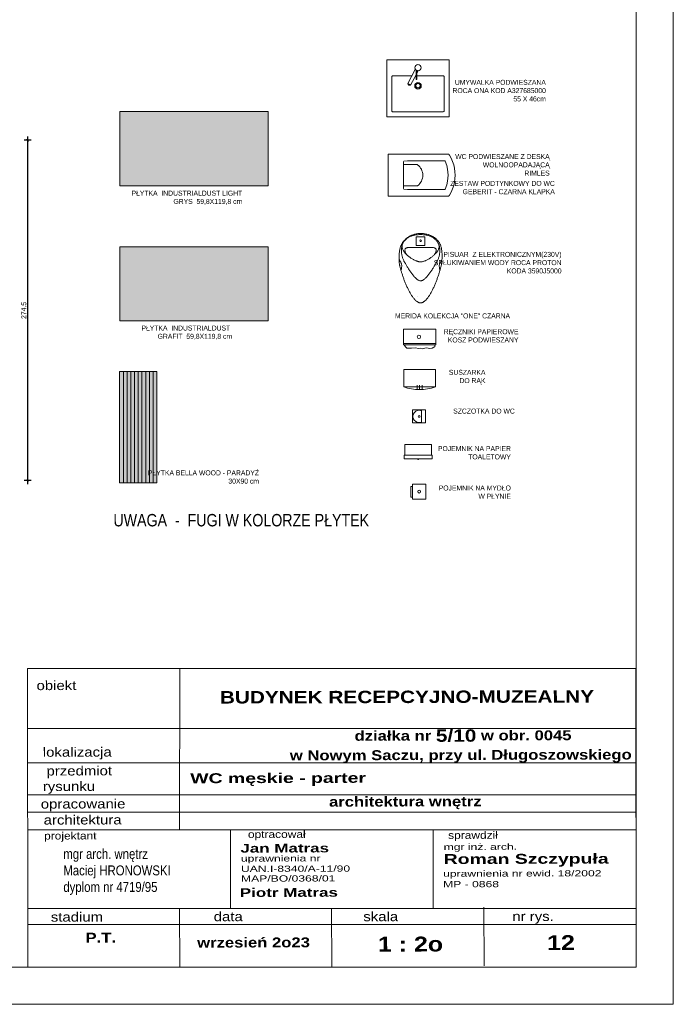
# Model space of a CAD drawing. Header units: millimetres. Extents: x -9038497 to 54128, y -10570064 to 59476.
# Tile 119 of 135: x 49013 to 49540, y 21463 to 22257. Entities that reach past the tile are written whole.
import ezdxf

# ---------------------------------------------------------------- set-up
doc = ezdxf.new("R2010")
doc.units = ezdxf.units.MM
doc.header["$LTSCALE"] = 0.8
doc.header["$PDMODE"] = 2
for name, color, linetype, lineweight in [('0 proj_widok widok widok', 7, 'Continuous', 0), ('0 proj_wyposażenie sanitarne', 40, 'Continuous', 18), ('OPIS', 122, 'Continuous', 18), ('proj_opis 0.30', 120, 'Continuous', 30), ('SPRZĘT', 71, 'Continuous', 20), ('WYPOSAZENIE_SANITARNE', 2, 'Continuous', 20), ('X proj_wyposażenie sanitarne', 40, 'Continuous', 18)]:
    doc.layers.add(name, color=color, linetype=linetype, lineweight=lineweight)
doc.layers.add('1', color=7, linetype='Continuous')
doc.layers.add('MURY', color=1, linetype='Continuous')
doc.styles.add('arial', font='arial.ttf', dxfattribs={"height": 14})
doc.styles.add('ARIAL_WYM50', font='arial.ttf', dxfattribs={"height": 15})
doc.styles.add('courier', font='stylu.ttf')
doc.styles.add('WYMIAR-20', font='ARIALN.TTF', dxfattribs={"height": 4})
doc.styles.add('WYMIAR-50', font='ARIALN.TTF', dxfattribs={"height": 10})
doc.dimstyles.new('SKALA-20', dxfattribs={"dimscale": 2, "dimtxt": 2, "dimasz": 1, "dimexe": 1.5, "dimexo": 1.5, "dimgap": 0.6, "dimtad": 1, "dimdec": 1, "dimrnd": 0.5, "dimdsep": 46, "dimtxsty": 'WYMIAR-20', "dimblk": 'ARCHTICK', "dimcen": 1.2, "dimdle": 1.5, "dimclrd": 256, "dimclre": 256, "dimclrt": 256, "dimadec": 0, "dimazin": 0, "dimtfac": 0.5, "dimtdec": 1, "dimtix": 1, "dimtmove": 2, "dimatfit": 3, "dimfxl": 2, "dimfxlon": 1, "dimtolj": 1, "dimarcsym": 0})

# ---------------------------------------------------------------- blocks, each defined once
blk = doc.blocks.new('_ArchTick')
at = {"color": 0, "linetype": 'ByBlock', "const_width": 0.15}
blk.add_lwpolyline([(-0.5, -0.5), (0.5, 0.5)], dxfattribs=at)
blk = doc.blocks.new('*D2551')
at = {"layer": '0 proj_widok widok widok', "lineweight": -2, "transparency": 16777216}
for p, q in [((49021.67, 22159.75), (49016.06, 22159.75)), ((49019.06, 21882.25), (49019.06, 22162.75)), ((49021.67, 21885.25), (49016.06, 21885.25))]:
    blk.add_line(p, q, dxfattribs=at)
at = {"layer": 'Defpoints', "color": 0, "lineweight": 0, "transparency": 16777216}
for p in [(49019.06, 22159.75), (49024.67, 22159.75), (49024.67, 21885.25)]:
    blk.add_point(p, dxfattribs=at)
at = {"layer": '0 proj_widok widok widok', "lineweight": -2, "transparency": 16777216, "xscale": 2, "yscale": 2, "zscale": 2}
for p, rotation in [((49019.06, 22159.75), 90), ((49019.06, 21885.25), 270)]:
    blk.add_blockref('_ArchTick', p, dxfattribs=dict(at, rotation=rotation))
at = {"layer": '0 proj_widok widok widok', "lineweight": 0, "transparency": 16777216, "insert": (49015.82, 22022.5), "char_height": 4, "attachment_point": 5, "rotation": 90, "style": 'WYMIAR-20'}
blk.add_mtext('\\A1;274.5', dxfattribs=at)
blk = doc.blocks.new('G$CC161A1DE')
at = {"layer": 'OPIS', "width": 743.088, "attachment_point": 1, "rotation": 0.1544, "style": 'courier'}
for s, insert, char_height in [('{\\W1.4;\\fArial|b0|i0|c238|p34;\\H0.555556x;mgr inż. arch.\\P\\fArial|b1|i0|c238|p34;\\H1.599999x;Roman Szczypuła}', (0.9, 70.4), 18), ('{\\fArial|b0|i0|c238|p34;\\W1.4;uprawnienia nr ewid. 18/2002}', (0, 27.2), 10), ('{\\fArial|b0|i0|c238|p34;\\W1.4;MP - 0868}', (0, 10.1), 10)]:
    blk.add_mtext(s, dxfattribs=dict(at, insert=insert, char_height=char_height))
blk = doc.blocks.new('G$C0830A37A')
at = {"layer": 'OPIS', "width": 743.088, "attachment_point": 1, "rotation": 0.1544, "style": 'courier'}
for s, insert, char_height in [('{\\W1.4;\\fArial|b1|i0|c238|p34;Jan Matras}', (0, 61.1), 14), ('{\\fArial|b0|i0|c238|p34;\\W1.4;uprawnienia nr\\PUAN.I-8340/A-11/90}', (0.9, 42.6), 10), ('{\\fArial|b0|i0|c238|p34;\\W1.4;MAP/BO/0368/01}', (1.1, 10.2), 10)]:
    blk.add_mtext(s, dxfattribs=dict(at, insert=insert, char_height=char_height))
blk = doc.blocks.new('poj na ręczniki')
at = {"layer": 'WYPOSAZENIE_SANITARNE'}
for p, q in [((1383.47, 3156.04), (1383.47, 3168.54)), ((1409.47, 3168.54), (1383.47, 3168.54)), ((1409.47, 3168.54), (1409.47, 3156.04)), ((1409.47, 3157.04), (1383.47, 3157.04)), ((1409.47, 3156.04), (1383.47, 3156.04)), ((1384.14, 3156.04), (1385.07, 3154.41)), ((1385.07, 3154.41), (1386.05, 3153.33)), ((1386.05, 3153.33), (1388.25, 3153.43)), ((1388.25, 3153.43), (1390.01, 3153.24)), ((1390.01, 3153.24), (1392.85, 3153.68)), ((1392.85, 3153.68), (1395.74, 3153.19)), ((1395.74, 3153.19), (1397.5, 3153.24)), ((1397.5, 3153.24), (1398.77, 3152.89)), ((1398.77, 3152.89), (1401.71, 3153.63)), ((1401.71, 3153.63), (1403.47, 3153.43)), ((1403.47, 3153.43), (1404.84, 3152.94)), ((1404.84, 3152.94), (1406.55, 3153.24)), ((1406.55, 3153.24), (1407.88, 3154.02)), ((1407.88, 3154.02), (1408.8, 3154.36)), ((1408.8, 3154.36), (1408.8, 3156.04))]:
    blk.add_line(p, q, dxfattribs=at)
blk.add_circle((1395.93, 3162.48), 1.35, dxfattribs=at)
blk = doc.blocks.new('szczotka wc rz')
at = {"layer": '0 proj_wyposażenie sanitarne', "lineweight": 0}
blk.add_line((-2549.15, 1881.62), (-2538.65, 1881.62), dxfattribs=at)
blk.add_lwpolyline([(-2549.15, 1878.41), (-2538.65, 1878.41), (-2538.65, 1888.91), (-2549.15, 1888.91)], close=True, dxfattribs=at)
blk.add_circle((-2543.99, 1883.55), 0.71, dxfattribs=at)
blk.add_arc((-2543.99, 1883.55), 5, 337.2512, 202.7488, dxfattribs=at)
blk = doc.blocks.new('poj na papier toal. bok')
at = {"layer": '0 proj_wyposażenie sanitarne', "lineweight": 0}
for p, q in [((-2521.1, 1876.23), (-2521.1, 1854.74)), ((-2512.6, 1876.23), (-2521.1, 1876.23)), ((-2512.6, 1876.83), (-2509.6, 1876.83)), ((-2512.6, 1876.83), (-2512.6, 1854.23)), ((-2509.6, 1876.83), (-2509.6, 1854.23)), ((-2512.6, 1854.74), (-2521.1, 1854.74)), ((-2512.6, 1854.23), (-2509.6, 1854.23))]:
    blk.add_line(p, q, dxfattribs=at)
blk.add_lwpolyline([(-2509.05, 1865.81), (-2509.6, 1865.81), (-2509.6, 1865.25), (-2509.05, 1865.25)], close=True, dxfattribs=at)
blk = doc.blocks.new('poj na mydło rz')
at = {"layer": '0 proj_wyposażenie sanitarne', "lineweight": 0}
for p, q in [((-2387.64, 1982.05), (-2399.64, 1982.05)), ((-2399.64, 1971.05), (-2399.64, 1982.05)), ((-2387.64, 1971.05), (-2387.64, 1982.05)), ((-2399.64, 1971.05), (-2387.64, 1971.05))]:
    blk.add_line(p, q, dxfattribs=at)
blk.add_lwpolyline([(-2397.85, 1971.05), (-2389.12, 1971.05), (-2389.12, 1969.84), (-2397.85, 1969.84)], close=True, dxfattribs=at)
blk.add_circle((-2393.64, 1976.55), 1.18, dxfattribs=at)
blk = doc.blocks.new('roca gap wc rzut')
at = {"layer": '0 proj_wyposażenie sanitarne'}
for p, q in [((-830.27, 29352.38), (-864.27, 29352.38)), ((-858.58, 29339.65), (-858.77, 29336.95)), ((-858.13, 29339.94), (-858.58, 29339.65)), ((-856.96, 29340.08), (-858.13, 29339.94)), ((-847.27, 29340.08), (-856.96, 29340.08)), ((-847.27, 29340.08), (-837.58, 29340.08)), ((-837.58, 29340.08), (-836.4, 29339.94)), ((-836.4, 29339.94), (-835.95, 29339.65)), ((-835.95, 29339.65), (-835.77, 29336.95)), ((-858.77, 29306.54), (-858.65, 29306.44)), ((-858.65, 29306.44), (-855.16, 29305)), ((-855.16, 29305), (-852.04, 29304.45)), ((-852.04, 29304.45), (-847.27, 29304.14)), ((-842.5, 29304.45), (-847.27, 29304.14)), ((-839.38, 29305), (-842.5, 29304.45)), ((-835.89, 29306.44), (-839.38, 29305)), ((-835.77, 29306.54), (-835.89, 29306.44))]:
    blk.add_line(p, q, dxfattribs=at)
for points in [[(-864.27, 29352.38), (-864.27, 29303.49)], [(-830.27, 29303.49), (-830.27, 29352.38)], [(-855.77, 29340.08), (-855.77, 29328.69)], [(-838.77, 29328.69), (-838.77, 29340.08)], [(-858.77, 29336.95), (-858.77, 29306.54)], [(-835.77, 29306.54), (-835.77, 29336.95)], [(-864.27, 29303.49), (-863.71, 29303.13), (-863.38, 29302.94), (-860.95, 29301.6), (-858.35, 29300.48), (-855.63, 29299.58), (-852.88, 29298.95), (-850.08, 29298.56), (-847.27, 29298.43), (-844.45, 29298.56), (-841.65, 29298.95), (-838.9, 29299.58), (-836.19, 29300.48), (-833.59, 29301.6), (-831.15, 29302.94), (-830.83, 29303.13), (-830.27, 29303.49)]]:
    blk.add_lwpolyline(points, dxfattribs=at)
blk.add_arc((-847.27, 29335.2), 10.7, 217.41908, 322.58092, dxfattribs=at)
blk = doc.blocks.new('bat um nowa r')
at = {"layer": 'X proj_wyposażenie sanitarne'}
for p, q in [((639.23, 2712.86), (633.13, 2701.38)), ((639.85, 2708.48), (635.43, 2700.16)), ((639.23, 2712.86), (641.53, 2711.64)), ((639.86, 2712.16), (639.83, 2704.66)), ((640.56, 2711.78), (640.53, 2704.66)), ((641.53, 2711.64), (640.55, 2709.81)), ((639.83, 2705.16), (640.53, 2705.16)), ((639.83, 2704.66), (640.53, 2704.66))]:
    blk.add_line(p, q, dxfattribs=at)
blk.add_circle((641.38, 2714.14), 2.5, dxfattribs=at)
for centre, radius, start, end in [((634.77, 2701.7), 1.67, 190.98844, 293.01903), ((632.83, 2698.06), 3.34, 39.08126, 84.92621)]:
    blk.add_arc(centre, radius, start, end, dxfattribs=at)
blk = doc.blocks.new('twins50rz')
at = {"layer": '0 proj_wyposażenie sanitarne'}
for p, q in [((3839.05, 879.97), (3889.05, 879.97)), ((3839.05, 833.97), (3839.05, 879.97)), ((3889.05, 879.97), (3889.05, 833.97)), ((3843.05, 838.5), (3843.05, 866.45)), ((3843.62, 866.97), (3859.12, 866.97)), ((3862.06, 866.97), (3862.51, 866.97)), ((3863.21, 866.97), (3884.47, 866.97)), ((3885.05, 866.39), (3885.05, 838.56)), ((3889.05, 833.97), (3839.05, 833.97)), ((3884.46, 837.97), (3843.63, 837.97))]:
    blk.add_line(p, q, dxfattribs=at)
for radius in [2.64, 1.82]:
    blk.add_circle((3864.05, 858.97), radius, dxfattribs=at)
for centre, start, end in [((3843.63, 866.39), 89.24141, 185.99177), ((3884.46, 866.39), 0, 90.75859), ((3843.63, 838.56), 174.00823, 270), ((3884.46, 838.56), 270, 0)]:
    blk.add_arc(centre, 0.586, start, end, dxfattribs=at)
at = {"layer": 'SPRZĘT'}
blk.add_blockref('bat um nowa r', (3222.66, -1840.67), dxfattribs=at)
blk = doc.blocks.new('bide NOVA front')
at = {"layer": '0 proj_wyposażenie sanitarne', "lineweight": 18}
blk.add_line((2786.67, 1244.76), (2786.67, 1244.76), dxfattribs=at)
for points in [[(2784.45, 1239.49), (2784.11, 1239.51), (2783.77, 1239.56), (2783.43, 1239.64), (2783.08, 1239.75), (2782.74, 1239.89), (2782.4, 1240.07), (2782.05, 1240.27), (2781.71, 1240.49), (2781.37, 1240.75), (2781.02, 1241.03), (2780.68, 1241.34), (2780.34, 1241.67), (2780, 1242.02), (2779.66, 1242.39), (2779.32, 1242.79), (2778.98, 1243.21), (2778.65, 1243.65), (2778.31, 1244.11), (2777.98, 1244.58), (2777.65, 1245.07), (2777.32, 1245.58), (2777, 1246.11), (2776.67, 1246.65), (2776.35, 1247.2), (2776.03, 1247.77), (2775.72, 1248.35), (2775.4, 1248.94), (2775.1, 1249.54), (2774.79, 1250.15), (2774.49, 1250.77), (2774.19, 1251.4), (2773.9, 1252.03), (2773.61, 1252.67), (2773.32, 1253.32), (2773.04, 1253.97), (2772.76, 1254.62), (2772.49, 1255.28), (2772.22, 1255.94), (2771.96, 1256.6), (2771.7, 1257.26), (2771.45, 1257.92), (2771.2, 1258.57), (2770.96, 1259.23), (2770.73, 1259.88), (2770.5, 1260.53), (2770.28, 1261.17), (2770.06, 1261.81), (2769.85, 1262.44), (2769.65, 1263.07), (2769.45, 1263.68), (2769.26, 1264.29), (2769.08, 1264.88), (2768.91, 1265.47), (2768.74, 1266.04), (2768.58, 1266.6), (2768.43, 1267.15), (2768.28, 1267.68), (2768.15, 1268.2), (2768.02, 1268.7), (2767.9, 1269.19), (2767.79, 1269.66), (2767.69, 1270.1), (2767.6, 1270.53), (2767.51, 1270.94), (2767.44, 1271.33), (2767.38, 1271.7), (2767.32, 1272.04), (2767.27, 1272.36), (2767.24, 1272.65), (2767.21, 1272.92), (2767.2, 1273.16), (2767.19, 1273.38), (2767.19, 1273.38), (2767.19, 1273.94), (2767.19, 1274.51), (2767.18, 1275.09), (2767.17, 1275.68), (2767.16, 1276.28), (2767.15, 1276.88), (2767.15, 1277.49), (2767.15, 1278.1), (2767.16, 1278.72), (2767.18, 1279.34), (2767.21, 1279.97), (2767.25, 1280.6), (2767.31, 1281.23), (2767.38, 1281.86), (2767.47, 1282.5), (2767.58, 1283.13), (2767.72, 1283.76), (2767.87, 1284.4), (2768.05, 1285.03), (2768.26, 1285.66), (2768.49, 1286.28), (2768.66, 1286.67), (2768.84, 1287.06), (2769.04, 1287.45), (2769.25, 1287.84), (2769.49, 1288.22), (2769.74, 1288.61), (2770.01, 1289), (2770.3, 1289.38), (2770.61, 1289.75), (2770.93, 1290.13), (2771.28, 1290.49), (2771.64, 1290.85), (2772.02, 1291.2), (2772.42, 1291.55), (2772.84, 1291.88), (2773.27, 1292.21), (2773.73, 1292.53), (2774.2, 1292.83), (2774.7, 1293.12), (2775.21, 1293.4), (2775.74, 1293.67), (2776.3, 1293.92), (2776.87, 1294.15), (2777.46, 1294.37), (2778.07, 1294.57), (2778.7, 1294.76), (2779.35, 1294.92), (2780.02, 1295.07), (2780.7, 1295.19), (2781.41, 1295.3), (2782.14, 1295.38), (2782.89, 1295.44), (2783.66, 1295.48), (2784.45, 1295.49), (2785.22, 1295.48), (2785.96, 1295.44), (2786.69, 1295.37), (2787.4, 1295.28), (2788.09, 1295.16), (2788.76, 1295.02), (2789.42, 1294.86), (2790.05, 1294.68), (2790.67, 1294.48), (2791.26, 1294.25), (2791.84, 1294.01), (2792.4, 1293.76), (2792.95, 1293.48), (2793.47, 1293.2), (2793.98, 1292.89), (2794.46, 1292.58), (2794.93, 1292.25), (2795.39, 1291.91), (2795.82, 1291.56), (2796.24, 1291.2), (2796.63, 1290.84), (2797.01, 1290.46), (2797.38, 1290.08), (2797.72, 1289.7), (2798.05, 1289.31), (2798.36, 1288.92), (2798.66, 1288.52), (2798.93, 1288.12), (2799.19, 1287.73), (2799.43, 1287.33), (2799.66, 1286.94), (2799.87, 1286.54), (2800.06, 1286.16), (2800.23, 1285.77), (2800.39, 1285.4), (2800.63, 1284.77), (2800.83, 1284.14), (2801.01, 1283.51), (2801.17, 1282.88), (2801.3, 1282.24), (2801.41, 1281.61), (2801.51, 1280.97), (2801.58, 1280.34), (2801.64, 1279.71), (2801.68, 1279.08), (2801.71, 1278.46), (2801.73, 1277.83), (2801.74, 1277.21), (2801.74, 1276.6), (2801.74, 1275.99), (2801.73, 1275.39), (2801.72, 1274.79), (2801.71, 1274.21), (2801.7, 1273.63), (2801.7, 1273.05), (2801.69, 1272.49), (2801.69, 1272.27), (2801.67, 1272.03), (2801.65, 1271.76), (2801.61, 1271.46), (2801.56, 1271.14), (2801.51, 1270.8), (2801.44, 1270.43), (2801.36, 1270.04), (2801.28, 1269.63), (2801.18, 1269.2), (2801.08, 1268.76), (2800.96, 1268.29), (2800.84, 1267.8), (2800.71, 1267.3), (2800.57, 1266.79), (2800.43, 1266.26), (2800.27, 1265.71), (2800.11, 1265.15), (2799.93, 1264.58), (2799.76, 1264), (2799.57, 1263.41), (2799.38, 1262.81), (2799.17, 1262.2), (2798.97, 1261.58), (2798.75, 1260.95), (2798.53, 1260.32), (2798.3, 1259.69), (2798.07, 1259.04), (2797.83, 1258.4), (2797.58, 1257.75), (2797.33, 1257.1), (2797.07, 1256.45), (2796.81, 1255.8), (2796.54, 1255.15), (2796.27, 1254.5), (2795.99, 1253.86), (2795.71, 1253.21), (2795.42, 1252.57), (2795.13, 1251.94), (2794.83, 1251.31), (2794.53, 1250.69), (2794.23, 1250.08), (2793.92, 1249.47), (2793.61, 1248.88), (2793.29, 1248.29), (2792.98, 1247.72), (2792.65, 1247.16), (2792.33, 1246.61), (2792, 1246.07), (2791.67, 1245.55), (2791.34, 1245.04), (2791.01, 1244.55), (2790.67, 1244.08), (2790.33, 1243.63), (2789.99, 1243.19), (2789.65, 1242.78), (2789.31, 1242.38), (2788.96, 1242.01), (2788.62, 1241.66), (2788.27, 1241.33), (2787.92, 1241.02), (2787.58, 1240.74), (2787.23, 1240.49), (2786.88, 1240.26), (2786.53, 1240.06), (2786.18, 1239.89), (2785.84, 1239.75), (2785.49, 1239.64), (2785.14, 1239.56), (2784.8, 1239.51), (2784.45, 1239.49)], [(2784.45, 1294.57), (2783.76, 1294.56), (2783.08, 1294.54), (2782.42, 1294.5), (2781.77, 1294.44), (2781.13, 1294.37), (2780.51, 1294.29), (2779.9, 1294.18), (2779.31, 1294.06), (2778.73, 1293.93), (2778.16, 1293.77), (2777.61, 1293.6), (2777.07, 1293.42), (2776.54, 1293.22), (2776.03, 1292.99), (2775.54, 1292.76), (2775.06, 1292.5), (2774.59, 1292.23), (2774.14, 1291.94), (2773.7, 1291.63), (2773.28, 1291.3), (2772.87, 1290.96), (2772.48, 1290.59), (2772.11, 1290.21), (2771.75, 1289.81), (2771.4, 1289.39), (2771.07, 1288.96), (2770.76, 1288.5), (2770.46, 1288.03), (2770.17, 1287.53), (2770.17, 1287.53), (2769.96, 1287.08), (2769.78, 1286.63), (2769.66, 1286.18), (2769.58, 1285.72), (2769.54, 1285.27), (2769.54, 1284.81), (2769.59, 1284.35), (2769.67, 1283.89), (2769.78, 1283.43), (2769.93, 1282.98), (2770.12, 1282.52), (2770.33, 1282.07), (2770.57, 1281.62), (2770.85, 1281.18), (2771.15, 1280.74), (2771.47, 1280.3), (2771.81, 1279.87), (2772.18, 1279.45), (2772.57, 1279.03), (2772.97, 1278.62), (2773.4, 1278.22), (2773.83, 1277.83), (2774.28, 1277.45), (2774.74, 1277.07), (2775.21, 1276.71), (2775.69, 1276.36), (2776.18, 1276.01), (2776.67, 1275.69), (2777.16, 1275.37), (2777.65, 1275.07), (2778.15, 1274.78), (2778.64, 1274.5), (2779.13, 1274.24), (2779.62, 1274), (2780.1, 1273.77), (2780.57, 1273.56), (2781.02, 1273.36), (2781.47, 1273.18), (2781.91, 1273.03), (2782.33, 1272.89), (2782.73, 1272.77), (2783.12, 1272.67), (2783.49, 1272.59), (2783.83, 1272.54), (2784.15, 1272.5), (2784.45, 1272.49), (2784.75, 1272.5), (2785.07, 1272.54), (2785.41, 1272.59), (2785.78, 1272.67), (2786.17, 1272.77), (2786.57, 1272.89), (2786.99, 1273.03), (2787.43, 1273.18), (2787.88, 1273.36), (2788.34, 1273.56), (2788.81, 1273.77), (2789.29, 1274), (2789.77, 1274.24), (2790.27, 1274.5), (2790.76, 1274.78), (2791.26, 1275.07), (2791.75, 1275.37), (2792.25, 1275.69), (2792.74, 1276.01), (2793.23, 1276.36), (2793.71, 1276.71), (2794.18, 1277.07), (2794.64, 1277.45), (2795.09, 1277.83), (2795.53, 1278.22), (2795.95, 1278.62), (2796.36, 1279.03), (2796.75, 1279.45), (2797.11, 1279.87), (2797.46, 1280.3), (2797.79, 1280.74), (2798.09, 1281.18), (2798.36, 1281.62), (2798.6, 1282.07), (2798.82, 1282.52), (2799, 1282.98), (2799.16, 1283.43), (2799.27, 1283.89), (2799.35, 1284.35), (2799.4, 1284.81), (2799.4, 1285.27), (2799.36, 1285.72), (2799.28, 1286.18), (2799.16, 1286.63), (2798.99, 1287.08), (2798.77, 1287.53), (2798.49, 1288.03), (2798.19, 1288.5), (2797.87, 1288.96), (2797.54, 1289.39), (2797.19, 1289.81), (2796.83, 1290.21), (2796.45, 1290.59), (2796.06, 1290.96), (2795.65, 1291.3), (2795.23, 1291.63), (2794.79, 1291.94), (2794.34, 1292.23), (2793.87, 1292.5), (2793.38, 1292.76), (2792.89, 1292.99), (2792.37, 1293.22), (2791.85, 1293.42), (2791.31, 1293.6), (2790.75, 1293.77), (2790.18, 1293.93), (2789.6, 1294.06), (2789, 1294.18), (2788.39, 1294.29), (2787.77, 1294.37), (2787.13, 1294.44), (2786.48, 1294.5), (2785.82, 1294.54), (2785.14, 1294.56)]]:
    blk.add_lwpolyline(points, close=True, dxfattribs=at)
for points in [[(2769.86, 1286.85), (2769.65, 1286.38), (2769.47, 1285.89), (2769.32, 1285.36), (2769.19, 1284.82), (2769.09, 1284.26), (2769.01, 1283.68), (2768.96, 1283.08), (2768.93, 1282.48), (2768.93, 1281.86), (2768.94, 1281.24), (2768.98, 1280.62), (2769.03, 1279.99), (2769.11, 1279.36), (2769.21, 1278.73), (2769.32, 1278.11), (2769.45, 1277.5), (2769.6, 1276.9), (2769.77, 1276.31), (2769.95, 1275.73), (2770.14, 1275.18), (2770.35, 1274.64), (2770.58, 1274.12), (2770.81, 1273.63), (2771.06, 1273.17)], [(2797.84, 1273.17), (2798.09, 1273.63), (2798.32, 1274.12), (2798.54, 1274.64), (2798.75, 1275.18), (2798.95, 1275.73), (2799.13, 1276.31), (2799.3, 1276.9), (2799.44, 1277.5), (2799.58, 1278.11), (2799.69, 1278.73), (2799.79, 1279.36), (2799.86, 1279.99), (2799.92, 1280.62), (2799.96, 1281.24), (2799.97, 1281.86), (2799.96, 1282.48), (2799.94, 1283.08), (2799.88, 1283.68), (2799.81, 1284.26), (2799.7, 1284.82), (2799.58, 1285.36), (2799.42, 1285.89), (2799.24, 1286.38), (2799.04, 1286.85)], [(2773.11, 1278.46), (2772.66, 1279.33), (2772.32, 1280.1), (2772.08, 1280.79), (2771.93, 1281.39), (2771.86, 1281.92), (2771.87, 1282.38), (2771.95, 1282.77), (2772.1, 1283.09), (2772.3, 1283.37), (2772.55, 1283.59), (2772.85, 1283.77), (2773.18, 1283.9), (2773.54, 1284.01), (2773.92, 1284.08), (2774.31, 1284.13), (2774.71, 1284.16), (2775.12, 1284.17), (2775.52, 1284.18)], [(2775.52, 1284.18), (2776.07, 1284.18), (2776.64, 1284.18), (2777.24, 1284.18), (2777.86, 1284.18), (2778.49, 1284.18), (2779.14, 1284.18), (2779.79, 1284.18), (2780.46, 1284.18), (2781.13, 1284.18), (2781.8, 1284.17), (2782.47, 1284.17), (2783.15, 1284.17), (2783.81, 1284.17), (2784.47, 1284.17)], [(2793.43, 1284.18), (2792.87, 1284.18), (2792.3, 1284.18), (2791.7, 1284.18), (2791.08, 1284.18), (2790.45, 1284.18), (2789.81, 1284.18), (2789.15, 1284.18), (2788.49, 1284.18), (2787.82, 1284.18), (2787.14, 1284.17), (2786.47, 1284.17), (2785.8, 1284.17), (2785.13, 1284.17), (2784.47, 1284.17)], [(2795.79, 1278.45), (2796.24, 1279.31), (2796.59, 1280.09), (2796.83, 1280.77), (2796.98, 1281.38), (2797.05, 1281.91), (2797.05, 1282.36), (2796.97, 1282.76), (2796.82, 1283.09), (2796.62, 1283.36), (2796.38, 1283.58), (2796.08, 1283.76), (2795.76, 1283.9), (2795.4, 1284), (2795.02, 1284.08), (2794.63, 1284.13), (2794.23, 1284.15), (2793.82, 1284.17), (2793.43, 1284.18)], [(2767.2, 1274.49), (2767.68, 1273.69), (2768.09, 1273), (2768.44, 1272.39), (2768.73, 1271.84), (2768.97, 1271.35), (2769.15, 1270.88), (2769.27, 1270.43), (2769.35, 1269.97), (2769.39, 1269.48), (2769.38, 1268.94), (2769.33, 1268.35), (2769.25, 1267.67), (2769.13, 1266.89), (2768.98, 1265.99)], [(2771.06, 1273.17), (2771.25, 1272.82), (2771.47, 1272.45), (2771.7, 1272.04), (2771.94, 1271.61), (2772.21, 1271.15), (2772.49, 1270.67), (2772.78, 1270.17), (2773.09, 1269.65), (2773.41, 1269.11), (2773.74, 1268.56), (2774.08, 1268), (2774.43, 1267.43), (2774.8, 1266.86), (2775.17, 1266.28), (2775.55, 1265.7), (2775.94, 1265.12), (2776.34, 1264.54), (2776.74, 1263.97), (2777.14, 1263.41), (2777.55, 1262.85), (2777.97, 1262.31), (2778.38, 1261.79), (2778.8, 1261.28), (2779.22, 1260.79), (2779.65, 1260.32), (2780.07, 1259.87), (2780.49, 1259.46), (2780.9, 1259.07), (2781.32, 1258.71), (2781.73, 1258.38), (2782.14, 1258.1), (2782.54, 1257.84), (2782.94, 1257.63), (2783.33, 1257.47), (2783.71, 1257.34), (2784.08, 1257.27), (2784.45, 1257.24)], [(2784.45, 1257.24), (2784.81, 1257.27), (2785.19, 1257.34), (2785.57, 1257.47), (2785.96, 1257.63), (2786.36, 1257.84), (2786.76, 1258.1), (2787.17, 1258.38), (2787.58, 1258.71), (2787.99, 1259.07), (2788.41, 1259.46), (2788.83, 1259.87), (2789.25, 1260.32), (2789.67, 1260.79), (2790.09, 1261.28), (2790.51, 1261.79), (2790.93, 1262.31), (2791.34, 1262.85), (2791.75, 1263.41), (2792.16, 1263.97), (2792.56, 1264.54), (2792.96, 1265.12), (2793.35, 1265.7), (2793.73, 1266.28), (2794.1, 1266.86), (2794.46, 1267.43), (2794.82, 1268), (2795.16, 1268.56), (2795.49, 1269.11), (2795.81, 1269.65), (2796.12, 1270.17), (2796.41, 1270.67), (2796.69, 1271.15), (2796.95, 1271.61), (2797.2, 1272.04), (2797.43, 1272.45), (2797.64, 1272.82), (2797.84, 1273.17)], [(2801.7, 1274.49), (2801.22, 1273.69), (2800.82, 1273), (2800.48, 1272.39), (2800.2, 1271.84), (2799.99, 1271.35), (2799.83, 1270.88), (2799.72, 1270.43), (2799.66, 1269.97), (2799.65, 1269.48), (2799.68, 1268.94), (2799.74, 1268.35), (2799.84, 1267.67), (2799.96, 1266.89), (2800.11, 1265.99)]]:
    blk.add_lwpolyline(points, dxfattribs=at)
blk = doc.blocks.new('suszarka')
at = {"layer": 'WYPOSAZENIE_SANITARNE', "lineweight": 0}
for p, q in [((1430.7, 3168.03), (1430.7, 3182.03)), ((1430.7, 3182.03), (1456.2, 3182.03)), ((1456.2, 3182.03), (1456.2, 3168.03)), ((1441.45, 3166.33), (1441.45, 3169.5)), ((1443.45, 3166.33), (1443.45, 3169.5)), ((1445.45, 3166.33), (1445.45, 3169.5)), ((1456.2, 3168.03), (1430.7, 3168.03))]:
    blk.add_line(p, q, dxfattribs=at)
blk.add_arc((1443.45, 3204.6), 38.73, 250.77846, 289.22154, dxfattribs=at)

msp = doc.modelspace()

# ---------------------------------------------------------------- hatches: boundary and pattern name
at = {"layer": '0 proj_widok widok widok', "lineweight": 0, "true_color": 0xc7c8ca, "transparency": 33554687}
h = msp.add_hatch(color=9, dxfattribs=at)
h.dxf.hatch_style = 1
h.paths.add_polyline_path([(49213, 22123.05), (49213, 22182.85), (49093.2, 22182.85), (49093.2, 22123.05)])
at = {"layer": '0 proj_widok widok widok', "lineweight": 0, "true_color": 0x636466, "transparency": 33554687}
h = msp.add_hatch(color=251, dxfattribs=at)
h.dxf.hatch_style = 1
h.paths.add_polyline_path([(49093.2, 22073.78), (49093.2, 22013.98), (49213, 22013.98), (49213, 22073.78)])
at = {"layer": '0 proj_widok widok widok', "lineweight": 0, "true_color": 0xf8991e, "transparency": 33554687}
h = msp.add_hatch(color=30, dxfattribs=at)
h.dxf.hatch_style = 1
h.paths.add_polyline_path([(49120.11, 21883.35), (49123.11, 21883.35), (49123.11, 21973.35), (49120.11, 21973.35)])
h.paths.add_polyline_path([(49120.11, 21973.35), (49117.11, 21973.35), (49117.11, 21883.35), (49120.11, 21883.35)])
h.paths.add_polyline_path([(49117.11, 21973.35), (49114.11, 21973.35), (49114.11, 21883.35), (49117.11, 21883.35)])
h.paths.add_polyline_path([(49114.11, 21973.35), (49111.11, 21973.35), (49111.11, 21883.35), (49114.11, 21883.35)])
h.paths.add_polyline_path([(49111.11, 21973.35), (49108.11, 21973.35), (49108.11, 21883.35), (49111.11, 21883.35)])
h.paths.add_polyline_path([(49108.11, 21973.35), (49105.11, 21973.35), (49105.11, 21883.35), (49108.11, 21883.35)])
h.paths.add_polyline_path([(49105.11, 21973.35), (49102.11, 21973.35), (49102.11, 21883.35), (49105.11, 21883.35)])
h.paths.add_polyline_path([(49099.11, 21883.35), (49102.11, 21883.35), (49102.11, 21973.35), (49099.11, 21973.35)])
h.paths.add_polyline_path([(49096.11, 21883.35), (49099.11, 21883.35), (49099.11, 21973.35), (49096.11, 21973.35)])
h.paths.add_polyline_path([(49096.11, 21973.35), (49093.11, 21973.35), (49093.11, 21883.35), (49096.11, 21883.35)])

# ---------------------------------------------------------------- linework, layer by layer
at = {"lineweight": 0, "ltscale": 40}
for p, q in [((49182.39, 21603.26), (49182.39, 21539.8)), ((49345.83, 21603.59), (49345.83, 21540.13))]:
    msp.add_line(p, q, dxfattribs=at)
at = {"layer": '0 proj_widok widok widok', "lineweight": 0}
for p, q in [((49093.2, 22182.85), (49213, 22182.85)), ((49093.2, 22123.05), (49093.2, 22182.85)), ((49213, 22182.85), (49213, 22123.05)), ((49213, 22123.05), (49093.2, 22123.05)), ((49093.2, 22073.78), (49213, 22073.78)), ((49093.2, 22013.98), (49093.2, 22073.78)), ((49213, 22073.78), (49213, 22013.98)), ((49213, 22013.98), (49093.2, 22013.98)), ((49093.11, 21973.35), (49093.11, 21883.35)), ((49123.11, 21973.35), (49093.11, 21973.35)), ((49096.11, 21883.35), (49096.11, 21973.35)), ((49099.11, 21883.35), (49099.11, 21973.35)), ((49102.11, 21883.35), (49102.11, 21973.35)), ((49105.11, 21883.35), (49105.11, 21973.35)), ((49108.11, 21883.35), (49108.11, 21973.35)), ((49111.11, 21883.35), (49111.11, 21973.35)), ((49114.11, 21883.35), (49114.11, 21973.35)), ((49117.11, 21883.35), (49117.11, 21973.35)), ((49120.11, 21883.35), (49120.11, 21973.35)), ((49123.11, 21883.35), (49123.11, 21973.35)), ((49093.11, 21883.35), (49123.11, 21883.35))]:
    msp.add_line(p, q, dxfattribs=at)
for points in [[(47439.58, 21462.77), (49539.58, 21462.77), (49539.58, 22936.77), (47439.58, 22936.77)], [(47439.58, 21462.77), (49539.58, 21462.77), (49539.58, 22936.77), (47439.58, 22936.77)], [(47599.58, 22906.77), (49509.58, 22906.77), (49509.58, 21492.77), (47599.58, 21492.77)], [(49339.27, 22081.78), (49332.32, 22081.78), (49332.32, 22074.98), (49339.27, 22074.98)]]:
    msp.add_lwpolyline(points, close=True, dxfattribs=at)
msp.add_circle((49335.79, 22078.64), 0.653, dxfattribs=at)
at = {"layer": 'OPIS'}
for p, q in [((49141.54, 21733.63), (49141.37, 21603.59)), ((49508.95, 21685.18), (49018.97, 21685.18)), ((49509.1, 21685.18), (49019.12, 21685.18)), ((49509.17, 21657.55), (49019.2, 21657.55)), ((49509.24, 21631.72), (49019.27, 21631.72)), ((49509.28, 21617.68), (49019.3, 21617.68)), ((49509.32, 21603.59), (49018.92, 21603.59)), ((49509.45, 21540.13), (49019.47, 21540.13)), ((49141.49, 21540.13), (49141.62, 21492.77)), ((49263.98, 21539.8), (49264.27, 21493.1)), ((49386.8, 21541.12), (49386.93, 21493.76)), ((49509.49, 21527.21), (49019.51, 21527.21))]:
    msp.add_line(p, q, dxfattribs=at)
msp.add_lwpolyline([(49018.97, 21492.77), (49509.58, 21492.77), (49509.48, 21733.63), (49018.87, 21733.63)], close=True, dxfattribs=at)

# ---------------------------------------------------------------- block references
at = {"color": 1, "lineweight": 0, "ltscale": 40, "xscale": 0.5, "yscale": 0.5, "zscale": 0.5}
for name, p in [('G$C0830A37A', (49190.45, 21561.58)), ('G$CC161A1DE', (49353.92, 21557.07))]:
    msp.add_blockref(name, p, dxfattribs=at)
at = {"layer": '0 proj_widok widok widok', "lineweight": 0}
for name, p, rotation in [('roca gap wc rzut', (78662.05, 22978.83), 90), ('szczotka wc rz', (51218.21, 24480.95), 89.99999999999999), ('poj na papier toal. bok', (47468.25, 19393.26), 270), ('poj na mydło rz', (47358.1, 19482.71), 270)]:
    msp.add_blockref(name, p, dxfattribs=dict(at, rotation=rotation))
at = {"layer": '0 proj_wyposażenie sanitarne'}
msp.add_blockref('twins50rz', (45469.65, 21344.76), dxfattribs=at)
at = {"layer": 'MURY', "xscale": -1}
msp.add_blockref('bide NOVA front', (52120.24, 20789.06), dxfattribs=at)
at = {"layer": 'WYPOSAZENIE_SANITARNE'}
for name, p in [('poj na ręczniki', (47938.53, 18838.71)), ('suszarka', (47891.48, 18792.81))]:
    msp.add_blockref(name, p, dxfattribs=at)

# ---------------------------------------------------------------- texts
at = {"layer": '0 proj_widok widok widok', "lineweight": 0, "attachment_point": 3}
for s, width, gutter_width, insert, char_height, style in [('UMYWALKA PODWIESZANA\\PROCA ONA KOD A327685000\\P55 X 46cm', 88.0267, 20, (49436.82, 22208.47), 4, 'WYMIAR-20'), ('WC PODWIESZANE Z DESKĄ\\PWOLNOOPADAJĄCĄ\\PRIMLES ', 88.0267, 20, (49439.88, 22148.6), 4, 'WYMIAR-20'), ('PŁYTKA  INDUSTRIALDUST LIGHT GRYS  59,8X119,8 cm  ', 78.8002, 20, (49191.94, 22119.06), 4, 'WYMIAR-20'), ('ZESTAW PODTYNKOWY DO WC GEBERIT - CZARNA KLAPKA  ', 78.8002, 20, (49444.05, 22126.93), 4, 'WYMIAR-20'), ('PISUAR  Z ELEKTRONICZNYM(230V) SPŁUKIWANIEM WODY ROCA PROTON KODA 3590J5000 ', 88.0267, 20, (49449.48, 22069.7), 4, 'WYMIAR-20'), ('MERIDA KOLEKCJA "ONE" CZARNA', 88.0267, 20, (49407.96, 22020.08), 4, 'WYMIAR-20'), ('PŁYTKA  INDUSTRIALDUST  GRAFIT  59,8X119,8 cm  ', 78.8002, 20, (49183.78, 22010.27), 4, 'WYMIAR-20'), ('RĘCZNIKI PAPIEROWE\\PKOSZ PODWIESZANY', 88.0267, 20, (49414.73, 22007.32), 4, 'WYMIAR-20'), ('SUSZARKA \\PDO RĄK', 78.8002, 20, (49388.14, 21974.55), 4, 'WYMIAR-20'), ('SZCZOTKA DO WC', 88.0267, 20, (49411.75, 21943.29), 4, 'WYMIAR-20'), ('POJEMNIK NA PAPIER \\PTOALETOWY', 52.8394, 20, (49408.61, 21913.02), 4, 'WYMIAR-20'), ('PŁYTKA BELLA WOOD - PARADYŻ 30X90 cm  ', 78.8002, 20, (49205.49, 21893.46), 4, 'WYMIAR-20'), ('POJEMNIK NA MYDŁO\\PW PŁYNIE', 52.8394, 20, (49408.61, 21881.25), 4, 'WYMIAR-20'), ('UWAGA  -  FUGI W KOLORZE PŁYTEK ', 251.6821, 50, (49294.29, 21858.29), 10, 'WYMIAR-50')]:
    msp.add_mtext_dynamic_manual_height_columns(s, width=width, gutter_width=gutter_width, heights=[0], dxfattribs=dict(at, insert=insert, char_height=char_height, style=style))
at = {"layer": '1', "insert": (49366.32, 21671), "char_height": 8, "width": 442.3872, "attachment_point": 5, "rotation": 0.15445, "style": 'ARIAL_WYM50'}
msp.add_mtext('\\A1;{\\fArial|b1|i0|c238|p34;\\W1.2;  działka nr \\H1.25x;5/10\\H0.8x; w obr. 0045\\P w Nowym Saczu, przy ul. Długoszowskiego }', dxfattribs=at)
at = {"layer": 'OPIS', "rotation": 0.15445}
for s, insert, char_height, width, attachment_point, style in [('{\\fEuphemia|b0|i0|c0|p34;\\W1.2;obiekt}', (49042.14, 21719.94), 7.5, 355.5035, 5, 'ARIAL_WYM50'), ('{\\fArial|b1|i0|c238|p34;\\W1.2; BUDYNEK RECEPCYJNO-MUZEALNY}', (49322.45, 21710.71), 10, 388.7918, 5, 'ARIAL_WYM50'), ('{\\fEuphemia|b0|i0|c0|p34;\\W1.2;lokalizacja}', (49058.92, 21665.13), 7.5, 355.5035, 5, 'ARIAL_WYM50'), ('{\\fEuphemia|b0|i0|c0|p34;\\W1.2;     przedmiot\\Prysunku}', (49052.2, 21643.72), 7.5, 355.5035, 5, 'ARIAL_WYM50'), ('{\\fArial|b1|i0|c238|p34;\\W1.4;\\C0;WC męskie - parter}', (49150.03, 21649.09), 8, 367.9618, 1, 'arial'), ('{\\fEuphemia|b0|i0|c0|p34;\\W1.2;opracowanie}', (49063.63, 21623.33), 7.5, 355.5035, 5, 'ARIAL_WYM50'), ('{\\fArial|b1|i0|c238|p34;\\W1.2;architektura wnętrz}', (49323.44, 21625.2), 8, 355.5035, 5, 'ARIAL_WYM50'), ('{\\fEuphemia|b0|i0|c0|p34;\\W1.2;architektura}', (49063.28, 21611.51), 7.5, 355.5035, 5, 'ARIAL_WYM50'), ('{\\W1.2;\\FEuphemia|c0;optracował}', (49219.82, 21599.05), 6, 355.5035, 5, 'ARIAL_WYM50'), ('{\\W1.2;\\FEuphemia|c0;projektant}', (49053.32, 21597.82), 6, 355.5035, 5, 'ARIAL_WYM50'), ('{\\W1.2;\\FEuphemia|c0;sprawdził}', (49378.08, 21598.34), 6, 355.5035, 5, 'ARIAL_WYM50'), ('{\\W1.4;\\fArial|b1|i0|c238|p34;Piotr Matras}', (49189.99, 21556.34), 7, 371.5441, 1, 'courier'), ('{\\fEuphemia|b0|i0|c0|p34;\\W1.2;stadium}', (49058.65, 21533.18), 7.5, 355.5035, 5, 'ARIAL_WYM50'), ('{\\fEuphemia|b0|i0|c0|p34;\\W1.2;data}', (49180.67, 21533.51), 7.5, 355.5035, 5, 'ARIAL_WYM50'), ('{\\fEuphemia|b0|i0|c0|p34;\\W1.2;skala}', (49303.64, 21533.51), 7.5, 355.5035, 5, 'ARIAL_WYM50'), ('{\\fEuphemia|b0|i0|c0|p34;\\W1.2;nr rys.}', (49426.49, 21532.59), 7.5, 355.5035, 5, 'ARIAL_WYM50'), ('{\\W1.2;\\fArial|b1|i0|c238|p34;P.T.}', (49077.88, 21516.54), 8, 355.5035, 5, 'ARIAL_WYM50'), ('{\\W1.2;\\fArial|b1|i0|c238|p34;wrzesień 2o23}', (49201.07, 21512.56), 8, 355.5035, 5, 'ARIAL_WYM50'), ('{\\fArial|b1|i0|c238|p34;\\W1.2;\\C0;1 : 2o}', (49301.36, 21517.27), 12, 367.9618, 1, 'arial'), ('{\\fArial|b1|i0|c238|p34;\\W1.2;\\C0;12 }', (49437.8, 21518.5), 12, 367.9618, 1, 'arial')]:
    msp.add_mtext(s, dxfattribs=dict(at, insert=insert, char_height=char_height, width=width, attachment_point=attachment_point, style=style))
at = {"layer": 'proj_opis 0.30', "insert": (49045.14, 21588.11), "char_height": 8, "width": 227.9988, "attachment_point": 1, "style": 'WYMIAR-50'}
msp.add_mtext(' mgr arch. wnętrz\\P Maciej HRONOWSKI\\P dyplom nr 4719/95', dxfattribs=at)

# ---------------------------------------------------------------- dimensions: what is measured, and where the dimension line sits
at = {"layer": '0 proj_widok widok widok', "lineweight": 0}
dim = msp.add_linear_dim(base=(49019.06, 22159.75), p1=(49024.67, 21885.25), p2=(49024.67, 22159.75), angle=90, dimstyle='SKALA-20', dxfattribs=at)
dim.commit()
dim.dimension.update_dxf_attribs({"geometry": '*D2551', "text_midpoint": (49015.82, 22022.5)})

doc.saveas('drawing.dxf')
